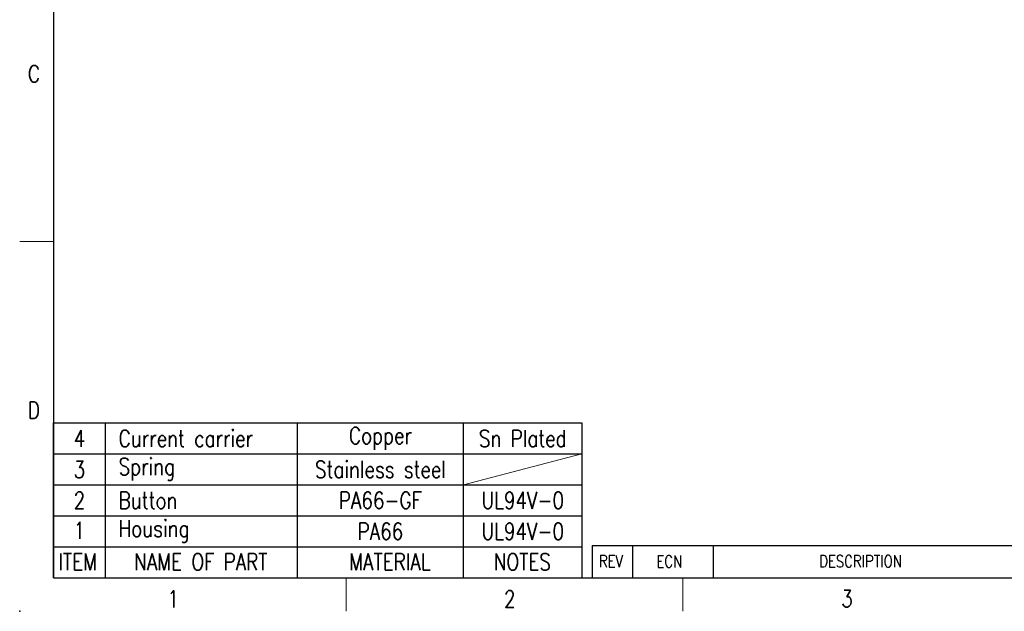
# Model space of a CAD drawing. Header units: inches. Extents: x 2053 to 2350, y -5132 to -4922.
# Tile 1 of 25: x 2053 to 2199, y -5132 to -5044. Entities that reach past the tile are written whole.
import ezdxf
from ezdxf.enums import TextEntityAlignment as Align

# ---------------------------------------------------------------- set-up
doc = ezdxf.new("R2010")
doc.units = ezdxf.units.IN
doc.header["$MEASUREMENT"] = 0
for name, color, linetype, lineweight in [('TEXT', 6, 'Continuous', 13), ('尺寸层', 3, 'Continuous', 13), ('轮廓线', 7, 'Continuous', 30)]:
    doc.layers.add(name, color=color, linetype=linetype, lineweight=lineweight)
doc.layers.add('尺寸线', color=3, linetype='Continuous')
doc.styles.add('Romans-高1.8', font='romans.shx', dxfattribs={"width": 0.8, "height": 1.8})
doc.styles.add('romans-高2.5', font='romans.shx', dxfattribs={"width": 0.8, "height": 2.5})
doc.styles.add('romans-高3.5', font='romans.shx', dxfattribs={"width": 0.8, "height": 3.5})
doc.styles.add('宋体-高2.5', font='txt', dxfattribs={"width": 0.8, "height": 2.5})

# ---------------------------------------------------------------- blocks, each defined once
blk = doc.blocks.new('FOR-1754 Rev.1.1-A4客户图')
at = {"layer": 'TEXT'}
for p, q in [((-287, 50), (-292, 50)), ((-243.5, 0), (-243.5, -5)), ((-193.5, 0), (-193.5, -5))]:
    blk.add_line(p, q, dxfattribs=at)
at = {"layer": '尺寸线'}
for p, q in [((-207, 4.8), (-120, 4.8)), ((-207, 4.8), (-207, 0)), ((-201, 4.8), (-201, 0)), ((-189, 4.8), (-189, 0))]:
    blk.add_line(p, q, dxfattribs=at)
at = {"layer": '轮廓线'}
for p, q in [((-287, 200), (-287, 0)), ((-287, 0), (-74.67, 0))]:
    blk.add_line(p, q, dxfattribs=at)
blk.add_point((-292, -5), dxfattribs=at)
at = {"layer": 'TEXT', "width": 0.8}
for s, height, style, p in [('C', 2.5, 'romans-高2.5', (-290.78, 73.66)), ('D', 2.5, 'romans-高2.5', (-290.78, 23.66)), ('REV', 1.8, 'Romans-高1.8', (-205.97, 1.55)), ('ECN', 1.8, 'Romans-高1.8', (-197.43, 1.52)), ('DESCRIPTION', 1.8, 'Romans-高1.8', (-173.25, 1.55)), ('1', 2.5, 'romans-高2.5', (-270.07, -4.41)), ('2', 2.5, 'romans-高2.5', (-220.07, -4.41)), ('3', 2.5, 'romans-高2.5', (-169.99, -4.37))]:
    blk.add_text(s, height=height, dxfattribs=dict(at, style=style)).set_placement(p)
at = {"layer": '尺寸线', "width": 0.8}
for tag, height, style, p in [('/', 2.5, 'romans-高2.5', (-94.89, 30.44)), ('/', 2.5, 'romans-高2.5', (-96.71, 25.38)), ('/', 2.5, 'romans-高2.5', (-102.11, 20.6)), ('15EDGKNM-3.81-XXP-1Y-1000A(H)', 3.5, 'romans-高3.5', (-40.89, 11.73)), ('CENGMZ_2018.10.18', 2.5, 'romans-高2.5', (-97.54, 6.17)), ('15EDGKNM-3.5-C04', 2.5, 'romans-高2.5', (-47.36, 6.2)), ('T0-1', 2.5, 'romans-高2.5', (-5.69, 6.17)), ('CUSTOMER_DRAWING', 2.5, 'romans-高2.5', (-56.48, 1.21)), ('2:1', 2.5, 'romans-高2.5', (-23.28, 1.2)), ('1/1', 2.5, 'romans-高2.5', (-5.77, 1.37))]:
    blk.add_attdef(tag, text='', height=height, dxfattribs=dict(at, style=style)).set_placement(p, align=Align.CENTER)
at = {"layer": '尺寸线', "style": '宋体-高2.5', "width": 0.8}
blk.add_attdef('/', text='', height=2.5, dxfattribs=at).set_placement((-55.64, 31.97), align=Align.MIDDLE_LEFT)

msp = doc.modelspace()

# ---------------------------------------------------------------- linework, layer by layer
at = {"layer": '尺寸层'}
msp.add_line((2118.822, -5113.639), (2136.394, -5109.039), dxfattribs=at)
at = {"layer": '尺寸线'}
for p, q in [((2057.894, -5117.598), (2057.894, -5104.439)), ((2057.894, -5104.439), (2136.394, -5104.439)), ((2065.626, -5117.598), (2065.626, -5104.439)), ((2094.131, -5117.598), (2094.131, -5104.439)), ((2118.822, -5117.598), (2118.822, -5104.439)), ((2136.394, -5104.439), (2136.394, -5127.439)), ((2057.894, -5109.039), (2136.394, -5109.039)), ((2057.894, -5113.639), (2136.394, -5113.639)), ((2057.894, -5127.439), (2057.894, -5117.598)), ((2065.626, -5127.439), (2065.626, -5117.598)), ((2094.131, -5127.439), (2094.131, -5117.598)), ((2118.822, -5127.439), (2118.822, -5117.598)), ((2057.894, -5118.239), (2136.394, -5118.239)), ((2057.894, -5122.839), (2136.394, -5122.839)), ((2137.894, -5122.644), (2143.894, -5122.644)), ((2143.894, -5122.644), (2155.894, -5122.644)), ((2059.779, -5127.439), (2136.394, -5127.439))]:
    msp.add_line(p, q, dxfattribs=at)

# ---------------------------------------------------------------- block references
msp.add_blockref('FOR-1754 Rev.1.1-A4客户图', (2344.894, -5127.439))

# ---------------------------------------------------------------- texts
at = {"layer": 'TEXT', "style": 'romans-高2.5', "width": 0.8}
for s, p in [('ITEM', (2058.64, -5126.323)), ('NAME OF PART', (2069.906, -5126.323)), ('MATERIAL', (2101.84, -5126.323)), ('NOTES', (2123.299, -5126.323))]:
    msp.add_text(s, height=2.5, dxfattribs=at).set_placement(p)
at = {"layer": '尺寸线', "char_height": 2.5, "style": 'romans-高2.5'}
for s, insert, width, attachment_point in [('Current carrier', (2067.586, -5106.739), 28.50515, 4), ('Sn Plated', (2127.608, -5106.739), 17.57217, 5), ('4', (2061.76, -5106.743), 2.85202, 5), ('Copper', (2106.476, -5106.739), 24.69092, 5), ('3', (2061.76, -5111.343), 2.85202, 5), ('Spring', (2067.586, -5111.339), 28.50515, 4), ('Stainless steel', (2106.476, -5111.339), 24.69092, 5), ('2', (2061.76, -5115.943), 2.85202, 5), ('Button', (2067.586, -5115.939), 28.50515, 4), ('PA66-GF', (2106.476, -5115.939), 24.69092, 5), ('UL94V-0', (2127.608, -5115.939), 17.57217, 5), ('1', (2061.76, -5120.424), 2.85202, 5), ('Housing', (2067.586, -5120.539), 28.50515, 4), ('PA66', (2106.476, -5120.539), 24.69092, 5), ('UL94V-0', (2127.608, -5120.539), 17.57217, 5)]:
    msp.add_mtext(s, dxfattribs=dict(at, insert=insert, width=width, attachment_point=attachment_point))

doc.saveas('drawing.dxf')
